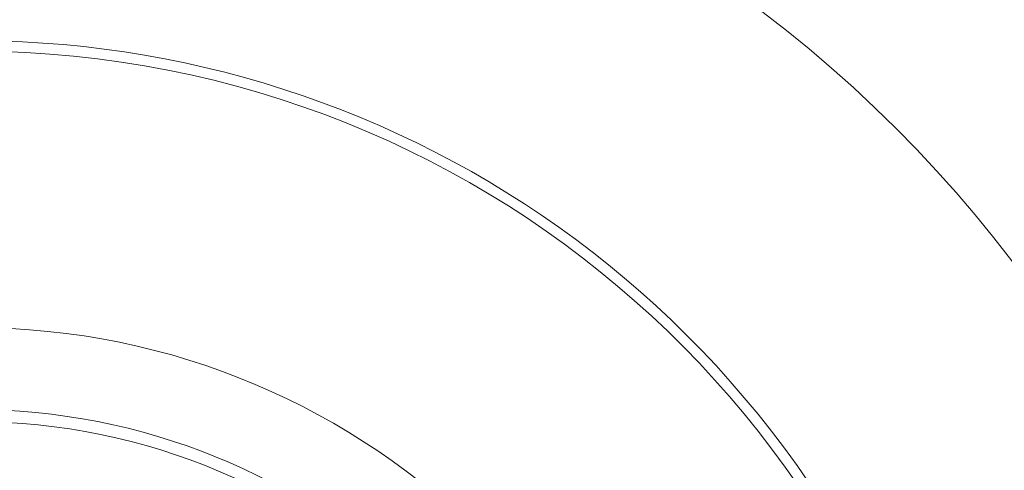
# Model space of a CAD drawing. Header units: inches. Extents: x 382808 to 408593, y -18409 to -9482.
# Tile 54 of 88: x 399253.28 to 399257.96, y -17214.79 to -17212.65. Entities that reach past the tile are written whole.
import ezdxf

# ---------------------------------------------------------------- set-up
doc = ezdxf.new("R2010")
doc.units = ezdxf.units.IN
doc.header["$LTSCALE"] = 2
doc.header["$MEASUREMENT"] = 0
doc.layers.add('!!!LOZAMET_Nr_pióra__9', color=220, linetype='CONTINUOUS', lineweight=0)

msp = doc.modelspace()

# ---------------------------------------------------------------- linework, layer by layer
at = {"layer": '!!!LOZAMET_Nr_pióra__9', "color": 7, "linetype": 'Continuous', "lineweight": 0}
for radius in [3.435, 2.9873]:
    msp.add_circle((399253.0629, -17217.5457), radius, dxfattribs=at)
for radius, start, end in [(6.2, 2.84561, 87.14136), (4.8, 246.5703, 113.4297), (4.75, 191.4482, 168.5518), (3.045, 185.3512, 174.6488)]:
    msp.add_arc((399253.0629, -17217.5457), radius, start, end, dxfattribs=at)

doc.saveas('drawing.dxf')
